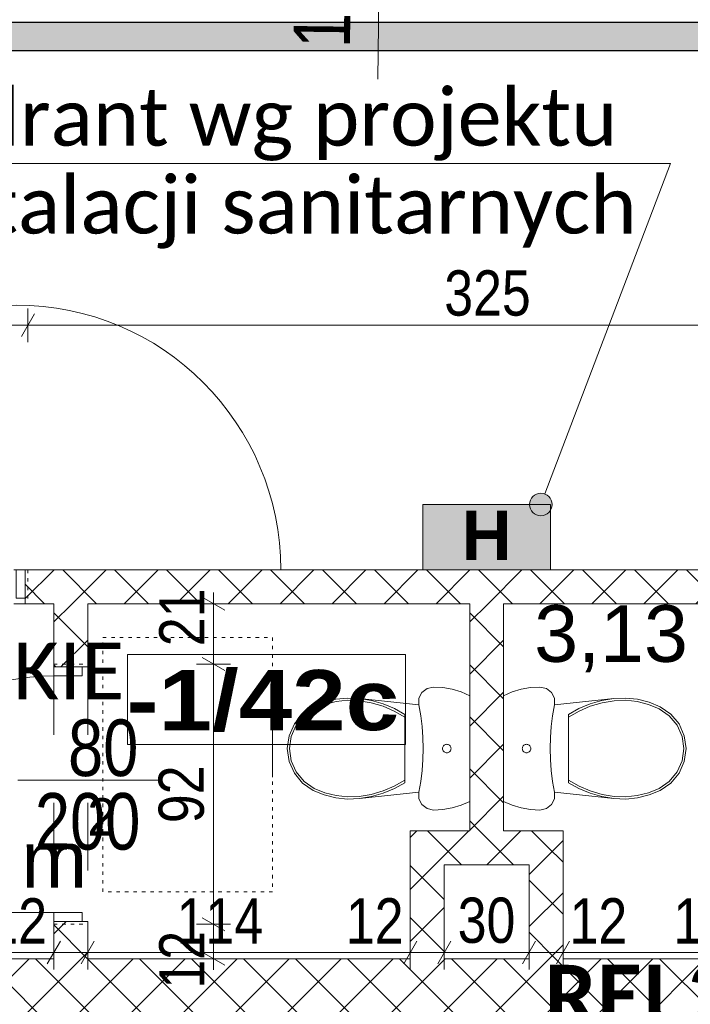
# Model space of a CAD drawing. Header units: centimetres. Extents: x 18292 to 3593338517, y 11794 to 62103.
# Tile 34 of 147: x 28341 to 28578, y 56267 to 56615. Entities that reach past the tile are written whole.
import ezdxf

# ---------------------------------------------------------------- set-up
doc = ezdxf.new("R2010")
doc.units = ezdxf.units.CM
doc.header["$MEASUREMENT"] = 0
doc.linetypes.add('Kreski-Szerokie', pattern=[3, 1.2, -1.8])
doc.linetypes.add('Przerywana', pattern=[48, 24, -24])
for name, color, linetype in [('499-Wymiary i opisy', 7, 'Continuous'), ('__PROJEKTOWANE', 7, 'Continuous'), ('MF-NR', 7, 'Continuous'), ('MF_NR', 7, 'Continuous'), ('MF_OKNA', 7, 'Continuous'), ('MF_WIDOK', 7, 'Continuous')]:
    doc.layers.add(name, color=color, linetype=linetype)
doc.styles.add('GENERATED_STYLE_1', font='txt')
doc.styles.add('GENERATED_STYLE_2', font='txt')
doc.styles.add('GENERATED_STYLE_4', font='txt')
doc.styles.add('GENERATED_STYLE_5', font='txt')
doc.styles.add('GENERATED_STYLE_6', font='txt')
doc.styles.add('GENERATED_STYLE_7', font='txt')
doc.styles.add('GENERATED_STYLE_8', font='txt')
doc.dimstyles.new('GENERATED_STYLE__1', dxfattribs={"dimtxt": 16, "dimasz": 6.08, "dimexe": 0.18, "dimexo": 0.0625, "dimgap": 0.09, "dimtad": 1, "dimtih": 1, "dimtoh": 1, "dimdec": 0, "dimzin": 0, "dimdsep": 46, "dimtxsty": 'GENERATED_STYLE_4', "dimblk": 'ARROWHEAD_2', "dimblk1": 'ARROWHEAD_2', "dimblk2": 'ARROWHEAD_2', "dimcen": 0.09, "dimse1": 1, "dimse2": 1, "dimclrd": 7, "dimclre": 7, "dimclrt": 7, "dimadec": 0, "dimazin": 0, "dimtfac": 1, "dimtdec": 4, "dimtmove": 0, "dimatfit": 3, "dimfxl": 0, "dimtolj": 1, "dimtzin": 0, "dimarcsym": 0})
doc.dimstyles.new('GENERATED_STYLE__2', dxfattribs={"dimtxt": 16, "dimasz": 6.08, "dimexe": 0.18, "dimexo": 0.0625, "dimgap": 0.09, "dimtad": 1, "dimtih": 1, "dimtoh": 1, "dimdec": 0, "dimzin": 0, "dimdsep": 46, "dimtxsty": 'GENERATED_STYLE_4', "dimblk": 'ARROWHEAD_2', "dimblk1": 'ARROWHEAD_2', "dimblk2": 'ARROWHEAD_2', "dimcen": 0.09, "dimse1": 1, "dimse2": 1, "dimclrd": 7, "dimclre": 7, "dimclrt": 7, "dimadec": 0, "dimazin": 0, "dimtfac": 1, "dimtdec": 4, "dimtmove": 2, "dimatfit": 3, "dimfxl": 0, "dimtolj": 1, "dimtzin": 0, "dimarcsym": 0})
doc.dimstyles.new('GENERATED_STYLE__3', dxfattribs={"dimtxt": 16, "dimasz": 6.08, "dimexe": 0.18, "dimexo": 0.0625, "dimgap": 0.09, "dimtad": 1, "dimdec": 0, "dimzin": 0, "dimdsep": 46, "dimtxsty": 'GENERATED_STYLE_4', "dimblk": 'ARROWHEAD_2', "dimblk1": 'ARROWHEAD_2', "dimblk2": 'ARROWHEAD_2', "dimcen": 0.09, "dimse1": 1, "dimse2": 1, "dimclrd": 7, "dimclre": 7, "dimclrt": 7, "dimadec": 0, "dimazin": 0, "dimtfac": 1, "dimtdec": 4, "dimtmove": 2, "dimatfit": 3, "dimfxl": 0, "dimtolj": 1, "dimtzin": 0, "dimarcsym": 0})
doc.dimstyles.new('GENERATED_STYLE__4', dxfattribs={"dimtxt": 16, "dimasz": 6.08, "dimexe": 0.18, "dimexo": 0.0625, "dimgap": 0.09, "dimtad": 1, "dimdec": 0, "dimzin": 0, "dimdsep": 46, "dimtxsty": 'GENERATED_STYLE_4', "dimblk": 'ARROWHEAD_2', "dimblk1": 'ARROWHEAD_2', "dimblk2": 'ARROWHEAD_2', "dimcen": 0.09, "dimse1": 1, "dimse2": 1, "dimclrd": 7, "dimclre": 7, "dimclrt": 7, "dimadec": 0, "dimazin": 0, "dimtfac": 1, "dimtdec": 4, "dimtmove": 0, "dimatfit": 3, "dimfxl": 0, "dimtolj": 1, "dimtzin": 0, "dimarcsym": 0})
doc.dimstyles.new('GENERATED_STYLE__6', dxfattribs={"dimtxt": 16, "dimasz": 6.08, "dimexe": 0.18, "dimexo": 0.0625, "dimgap": 0.09, "dimtad": 1, "dimdec": 0, "dimzin": 0, "dimdsep": 46, "dimtxsty": 'GENERATED_STYLE_1', "dimblk": 'ARROWHEAD_2', "dimblk1": 'ARROWHEAD_2', "dimblk2": 'ARROWHEAD_2', "dimcen": 0.09, "dimse1": 1, "dimse2": 1, "dimclrd": 7, "dimclre": 7, "dimclrt": 7, "dimadec": 0, "dimazin": 0, "dimtfac": 1, "dimtdec": 4, "dimtmove": 0, "dimatfit": 3, "dimfxl": 0, "dimtolj": 1, "dimtzin": 0, "dimarcsym": 0})
pattern_1 = [(45, (4868174.165, 3898003.605), (-9.192387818, 9.192387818), []), (135, (4868174.165, 3898003.605), (9.192387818, 9.192387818), [])]

# ---------------------------------------------------------------- blocks, each defined once
blk = doc.blocks.new('Drzwi metalowe 21')
at = {"layer": '__PROJEKTOWANE', "color": 150, "linetype": 'Continuous', "lineweight": 13}
for p, q in [((-50, 0), (-54.3, 0)), ((-50, 0), (-54.3, 0)), ((-50, 0), (-50, -10)), ((-50, 0), (-50, -10)), ((50, 0), (50, -10)), ((50, 0), (50, -10)), ((50, 0), (54.3, 0)), ((50, 0), (54.3, 0)), ((-50, -10), (-50, -12)), ((-50, -10), (-50, -12)), ((50, -10), (50, -12)), ((50, -10), (50, -12)), ((-50, -12), (-54.3, -12)), ((-50, -12), (-54.3, -12)), ((50, -12), (54.3, -12)), ((50, -12), (54.3, -12))]:
    blk.add_line(p, q, dxfattribs=at)
at = {"layer": '__PROJEKTOWANE', "color": 7, "linetype": 'Przerywana', "lineweight": 13}
for p, q in [((-50, 0), (50, 0)), ((-50, -12), (50, -12))]:
    blk.add_line(p, q, dxfattribs=at)
at = {"layer": '__PROJEKTOWANE', "color": 7, "linetype": 'Continuous', "lineweight": 15}
for p, q in [((-46.8, 0), (-50, 0)), ((-50, 0), (-50, -10)), ((-46.8, -10), (-46.8, 0)), ((50, 0), (46.8, 0)), ((46.8, 0), (46.8, -10)), ((50, -10), (50, 0)), ((-50, -10), (-46.8, -10)), ((46.8, -10), (50, -10))]:
    blk.add_line(p, q, dxfattribs=at)
at = {"layer": '__PROJEKTOWANE', "color": 7, "linetype": 'Continuous', "lineweight": 13}
blk.add_line((46.8, 0), (140.4, 0), dxfattribs=at)
blk.add_arc((46.8, 0), 93.6, 0, 180, dxfattribs=at)
blk = doc.blocks.new('Drzwi metalowe 21_3')
at = {"layer": '__PROJEKTOWANE', "color": 7, "linetype": 'Continuous', "lineweight": 13}
blk.add_line((41.8, 0), (41.8, 83.6), dxfattribs=at)
at = {"layer": '__PROJEKTOWANE', "color": 150, "linetype": 'Continuous', "lineweight": 13}
for p, q in [((-45, 0), (-49.3, 0)), ((-45, 0), (-49.3, 0)), ((-45, 0), (-45, -10)), ((-45, 0), (-45, -10)), ((45, 0), (45, -10)), ((45, 0), (45, -10)), ((45, 0), (49.3, 0)), ((45, 0), (49.3, 0)), ((-45, -10), (-45, -12)), ((-45, -10), (-45, -12)), ((45, -10), (45, -12)), ((45, -10), (45, -12)), ((-45, -12), (-49.3, -12)), ((-45, -12), (-49.3, -12)), ((45, -12), (49.3, -12)), ((45, -12), (49.3, -12))]:
    blk.add_line(p, q, dxfattribs=at)
at = {"layer": '__PROJEKTOWANE', "color": 7, "linetype": 'Przerywana', "lineweight": 13}
for p, q in [((-45, 0), (45, 0)), ((-45, -12), (45, -12))]:
    blk.add_line(p, q, dxfattribs=at)
at = {"layer": '__PROJEKTOWANE', "color": 7, "linetype": 'Continuous', "lineweight": 15}
for p, q in [((-41.8, 0), (-45, 0)), ((-45, 0), (-45, -10)), ((-41.8, -10), (-41.8, 0)), ((45, 0), (41.8, 0)), ((41.8, 0), (41.8, -10)), ((45, -10), (45, 0)), ((-45, -10), (-41.8, -10)), ((41.8, -10), (45, -10))]:
    blk.add_line(p, q, dxfattribs=at)
at = {"layer": '__PROJEKTOWANE', "color": 7, "linetype": 'Continuous', "lineweight": 13}
blk.add_arc((41.8, 0), 83.6, 90, 180, dxfattribs=at)
blk = doc.blocks.new('WC 1 LT 65')
at = {"layer": '__PROJEKTOWANE', "color": 5, "linetype": 'Continuous', "lineweight": 13}
for p, q in [((-18.68, 64.5), (-20.01, 61.45)), ((18.68, 64.5), (-18.68, 64.5)), ((20.01, 61.45), (18.68, 64.5)), ((-20.01, 61.45), (-20.97, 58.26)), ((20.97, 58.26), (20.01, 61.45)), ((-20.97, 58.26), (-21.55, 54.98)), ((-1.48, 56.66), (-1.5, 56.4)), ((-1.5, 56.4), (-1.48, 56.14)), ((-1.41, 56.91), (-1.48, 56.66)), ((-1.48, 56.14), (-1.41, 55.89)), ((-1.3, 57.15), (-1.41, 56.91)), ((-1.41, 55.89), (-1.3, 55.65)), ((-1.15, 57.36), (-1.3, 57.15)), ((-0.96, 57.55), (-1.15, 57.36)), ((-0.75, 57.7), (-0.96, 57.55)), ((-0.51, 57.81), (-0.75, 57.7)), ((-0.26, 57.88), (-0.51, 57.81)), ((0, 57.9), (-0.26, 57.88)), ((0.26, 57.88), (0, 57.9)), ((0.51, 57.81), (0.26, 57.88)), ((0.75, 57.7), (0.51, 57.81)), ((0.96, 57.55), (0.75, 57.7)), ((1.15, 57.36), (0.96, 57.55)), ((1.3, 57.15), (1.15, 57.36)), ((1.41, 56.91), (1.3, 57.15)), ((1.3, 55.65), (1.41, 55.89)), ((1.48, 56.66), (1.41, 56.91)), ((1.41, 55.89), (1.48, 56.14)), ((1.5, 56.4), (1.48, 56.66)), ((1.48, 56.14), (1.5, 56.4)), ((21.55, 54.98), (20.97, 58.26)), ((-21.55, 54.98), (-21.75, 51.65)), ((-1.3, 55.65), (-1.15, 55.44)), ((-1.15, 55.44), (-0.96, 55.25)), ((-0.96, 55.25), (-0.75, 55.1)), ((-0.75, 55.1), (-0.51, 54.99)), ((-0.51, 54.99), (-0.26, 54.92)), ((-0.26, 54.92), (0, 54.9)), ((0, 54.9), (0.26, 54.92)), ((0.26, 54.92), (0.51, 54.99)), ((0.51, 54.99), (0.75, 55.1)), ((0.75, 55.1), (0.96, 55.25)), ((0.96, 55.25), (1.15, 55.44)), ((1.15, 55.44), (1.3, 55.65)), ((21.75, 51.65), (21.55, 54.98)), ((-21.75, 51.65), (-21.24, 49.4)), ((-21.24, 49.4), (-19.82, 47.58)), ((19.82, 47.58), (21.24, 49.4)), ((21.24, 49.4), (21.75, 51.65)), ((-19.82, 47.58), (-17.76, 46.55)), ((-17.76, 46.55), (-15.45, 46.5)), ((-15.45, 46.5), (-17.7, 25.5)), ((-15.45, 46.5), (-11.62, 47.18)), ((-11.62, 47.18), (-7.76, 47.66)), ((-7.76, 47.66), (-3.89, 47.96)), ((-3.89, 47.96), (0, 48.05)), ((0, 48.05), (3.89, 47.96)), ((3.89, 47.96), (7.76, 47.66)), ((7.76, 47.66), (11.62, 47.18)), ((11.62, 47.18), (15.45, 46.5)), ((15.45, 46.5), (17.76, 46.55)), ((17.7, 25.5), (15.45, 46.5)), ((17.76, 46.55), (19.82, 47.58)), ((-12.07, 41.6), (-14.16, 37.85)), ((-11.12, 41.6), (-13.28, 37.84)), ((12.07, 41.6), (-12.07, 41.6)), ((13.28, 37.84), (11.12, 41.6)), ((14.16, 37.85), (12.07, 41.6)), ((-14.16, 37.85), (-15.81, 33.88)), ((-13.28, 37.84), (-14.98, 33.85)), ((14.98, 33.85), (13.28, 37.84)), ((15.81, 33.88), (14.16, 37.85)), ((-15.81, 33.88), (-17, 29.74)), ((-14.98, 33.85), (-16.19, 29.69)), ((16.19, 29.69), (14.98, 33.85)), ((17, 29.74), (15.81, 33.88)), ((-17, 29.74), (-17.7, 25.5)), ((-16.19, 29.69), (-16.91, 25.42)), ((16.91, 25.42), (16.19, 29.69)), ((17.7, 25.5), (17, 29.74)), ((-17.7, 25.5), (-17.85, 21.3)), ((-16.91, 25.42), (-17.06, 21.33)), ((17.06, 21.33), (16.91, 25.42)), ((17.85, 21.3), (17.7, 25.5)), ((-17.85, 21.3), (-17.41, 17.13)), ((-17.06, 21.33), (-16.62, 17.27)), ((16.62, 17.27), (17.06, 21.33)), ((17.41, 17.13), (17.85, 21.3)), ((-17.41, 17.13), (-16.38, 13.06)), ((-16.62, 17.27), (-15.62, 13.3)), ((15.62, 13.3), (16.62, 17.27)), ((16.38, 13.06), (17.41, 17.13)), ((-16.38, 13.06), (-14.78, 9.17)), ((-15.62, 13.3), (-14.07, 9.52)), ((14.07, 9.52), (15.62, 13.3)), ((14.78, 9.17), (16.38, 13.06)), ((-14.78, 9.17), (-12.21, 5.4)), ((-14.07, 9.52), (-11.62, 5.93)), ((11.62, 5.93), (14.07, 9.52)), ((12.21, 5.4), (14.78, 9.17)), ((-12.21, 5.4), (-8.7, 2.48)), ((-11.62, 5.93), (-8.28, 3.15)), ((8.28, 3.15), (11.62, 5.93)), ((8.7, 2.48), (12.21, 5.4)), ((-8.7, 2.48), (-4.52, 0.63)), ((-8.28, 3.15), (-4.3, 1.4)), ((-4.52, 0.63), (0, 0)), ((-4.3, 1.4), (0, 0.8)), ((0, 0.8), (4.3, 1.4)), ((0, 0), (4.52, 0.63)), ((4.3, 1.4), (8.28, 3.15)), ((4.52, 0.63), (8.7, 2.48))]:
    blk.add_line(p, q, dxfattribs=at)
blk = doc.blocks.new('*D122', base_point=(4868174.17, 3898003.61))
at = {"layer": '499-Wymiary i opisy', "color": 7, "linetype": 'Continuous', "lineweight": 13}
for p, q in [((28241.67, 56500.91), (28241.67, 56512.91)), ((28343.67, 56500.91), (28343.67, 56512.91)), ((28243.98, 56510.91), (28239.36, 56502.91)), ((28345.98, 56510.91), (28341.36, 56502.91)), ((28241.67, 56506.91), (28343.67, 56506.91))]:
    blk.add_line(p, q, dxfattribs=at)
at = {"layer": '499-Wymiary i opisy', "color": 7, "lineweight": 13, "insert": (28277.31, 56510.11), "char_height": 16, "attachment_point": 7, "style": 'GENERATED_STYLE_4'}
blk.add_mtext('\\A1;{\\pql;\\fArial Narrow|b0|i0|c238|p34;102}', dxfattribs=at)
blk = doc.blocks.new('ARROWHEAD_2')
at = {"color": 0, "linetype": 'Continuous', "lineweight": 0}
for p, q in [((-0.378, -0.655), (0.378, 0.655)), ((0, 0), (-1, 0))]:
    blk.add_line(p, q, dxfattribs=at)
blk = doc.blocks.new('*D123', base_point=(4868174.17, 3898003.61))
at = {"layer": '499-Wymiary i opisy', "color": 7, "linetype": 'Continuous', "lineweight": 13}
for p, q in [((28343.67, 56500.91), (28343.67, 56512.91)), ((28668.82, 56500.91), (28668.82, 56512.91)), ((28345.98, 56510.91), (28341.36, 56502.91)), ((28671.13, 56510.91), (28666.51, 56502.91)), ((28343.67, 56506.91), (28668.82, 56506.91))]:
    blk.add_line(p, q, dxfattribs=at)
at = {"layer": '499-Wymiary i opisy', "color": 7, "lineweight": 13, "insert": (28490.89, 56510.11), "char_height": 16, "attachment_point": 7, "style": 'GENERATED_STYLE_4'}
blk.add_mtext('\\A1;{\\pql;\\fArial Narrow|b0|i0|c238|p34;325}', dxfattribs=at)
blk = doc.blocks.new('*D126', base_point=(4868174.17, 3898003.61))
at = {"layer": '499-Wymiary i opisy', "color": 7, "linetype": 'Continuous', "lineweight": 13}
for p, q in [((31249.77, 59744.18), (31241.77, 59748.8)), ((31245.77, 59746.49), (31245.77, 59750.41)), ((31251.77, 59746.49), (31239.77, 59746.49)), ((31245.77, 52927.49), (31245.77, 59746.49)), ((31241.77, 52929.8), (31249.77, 52925.18)), ((31251.77, 52927.49), (31239.77, 52927.49)), ((31245.77, 52923.58), (31245.77, 52927.49))]:
    blk.add_line(p, q, dxfattribs=at)
at = {"layer": '499-Wymiary i opisy', "color": 7, "lineweight": 13, "insert": (31242.57, 56311.39), "char_height": 16, "attachment_point": 7, "rotation": 90, "style": 'GENERATED_STYLE_1'}
blk.add_mtext('\\A1;{\\pql;\\fArial Narrow|b1|i0|c238|p34;6\xa0819}', dxfattribs=at)
blk = doc.blocks.new('*D185', base_point=(4868174.17, 3898003.61))
at = {"layer": '499-Wymiary i opisy', "color": 7, "linetype": 'Continuous', "lineweight": 13}
for p, q in [((28405.28, 56297.44), (28413.28, 56292.82)), ((28415.28, 56295.13), (28403.28, 56295.13)), ((28409.28, 56282.99), (28409.28, 56295.13)), ((28405.28, 56285.3), (28413.28, 56280.68)), ((28415.28, 56282.99), (28403.28, 56282.99)), ((28409.28, 56279.08), (28409.28, 56282.99))]:
    blk.add_line(p, q, dxfattribs=at)
at = {"layer": '499-Wymiary i opisy', "color": 7, "lineweight": 13, "insert": (28406.08, 56272.41), "char_height": 16, "attachment_point": 7, "rotation": 90, "style": 'GENERATED_STYLE_4'}
blk.add_mtext('\\A1;{\\pql;\\fArial Narrow|b0|i0|c238|p34;12}', dxfattribs=at)
blk = doc.blocks.new('*D186', base_point=(4868174.17, 3898003.61))
at = {"layer": '499-Wymiary i opisy', "color": 7, "linetype": 'Continuous', "lineweight": 13}
for p, q in [((28415.28, 56387.13), (28403.28, 56387.13)), ((28405.28, 56389.44), (28413.28, 56384.82)), ((28409.28, 56295.13), (28409.28, 56387.13)), ((28405.28, 56297.44), (28413.28, 56292.82)), ((28415.28, 56295.13), (28403.28, 56295.13))]:
    blk.add_line(p, q, dxfattribs=at)
at = {"layer": '499-Wymiary i opisy', "color": 7, "lineweight": 13, "insert": (28406.08, 56330.89), "char_height": 16, "attachment_point": 7, "rotation": 90, "style": 'GENERATED_STYLE_4'}
blk.add_mtext('\\A1;{\\pql;\\fArial Narrow|b0|i0|c238|p34;92}', dxfattribs=at)
blk = doc.blocks.new('*D187', base_point=(4868174.17, 3898003.61))
at = {"layer": '499-Wymiary i opisy', "color": 7, "linetype": 'Continuous', "lineweight": 13}
for p, q in [((28413.28, 56406.18), (28405.28, 56410.8)), ((28409.28, 56408.49), (28409.28, 56412.41)), ((28415.28, 56408.49), (28403.28, 56408.49)), ((28409.28, 56387.13), (28409.28, 56408.49)), ((28415.28, 56387.13), (28403.28, 56387.13)), ((28405.28, 56389.44), (28413.28, 56384.82))]:
    blk.add_line(p, q, dxfattribs=at)
at = {"layer": '499-Wymiary i opisy', "color": 7, "lineweight": 13, "insert": (28406.08, 56393.48), "char_height": 16, "attachment_point": 7, "rotation": 90, "style": 'GENERATED_STYLE_4'}
blk.add_mtext('\\A1;{\\pql;\\fArial Narrow|b0|i0|c238|p34;21}', dxfattribs=at)
blk = doc.blocks.new('*D192', base_point=(4868174.17, 3898003.61))
at = {"layer": '499-Wymiary i opisy', "color": 7, "linetype": 'Continuous', "lineweight": 13}
for p, q in [((28220.19, 56289.15), (28215.57, 56281.15)), ((28217.88, 56279.15), (28217.88, 56291.15)), ((28355.12, 56289.15), (28350.5, 56281.15)), ((28352.81, 56279.15), (28352.81, 56291.15)), ((28213.97, 56285.15), (28217.88, 56285.15)), ((28217.88, 56285.15), (28352.81, 56285.15))]:
    blk.add_line(p, q, dxfattribs=at)
at = {"layer": '499-Wymiary i opisy', "color": 7, "lineweight": 13, "char_height": 16, "attachment_point": 7, "style": 'GENERATED_STYLE_4'}
for s, insert in [('\\A1;{\\pql;\\fArial Narrow|b0|i0|c238|p34;135}', (28259.75, 56288.35)), ('\\A1;{\\pql;\\fArial Narrow|b0|i0|c238|p34;12}', (28330.02, 56288.35))]:
    blk.add_mtext(s, dxfattribs=dict(at, insert=insert))
blk = doc.blocks.new('*D193', base_point=(4868174.17, 3898003.61))
at = {"layer": '499-Wymiary i opisy', "color": 7, "linetype": 'Continuous', "lineweight": 13}
for p, q in [((28355.12, 56289.15), (28350.5, 56281.15)), ((28352.81, 56279.15), (28352.81, 56291.15)), ((28367.12, 56289.15), (28362.5, 56281.15)), ((28364.81, 56279.15), (28364.81, 56291.15)), ((28352.81, 56285.15), (28364.81, 56285.15))]:
    blk.add_line(p, q, dxfattribs=at)
blk = doc.blocks.new('*D194', base_point=(4868174.17, 3898003.61))
at = {"layer": '499-Wymiary i opisy', "color": 7, "linetype": 'Continuous', "lineweight": 13}
for p, q in [((28367.12, 56289.15), (28362.5, 56281.15)), ((28364.81, 56279.15), (28364.81, 56291.15)), ((28481.19, 56289.15), (28476.57, 56281.15)), ((28478.88, 56279.15), (28478.88, 56291.15)), ((28364.81, 56285.15), (28478.88, 56285.15))]:
    blk.add_line(p, q, dxfattribs=at)
at = {"layer": '499-Wymiary i opisy', "color": 7, "lineweight": 13, "char_height": 16, "attachment_point": 7, "style": 'GENERATED_STYLE_4'}
for s, insert in [('\\A1;{\\pql;\\fArial Narrow|b0|i0|c238|p34;114}', (28396.25, 56288.35)), ('\\A1;{\\pql;\\fArial Narrow|b0|i0|c238|p34;12}', (28456.09, 56288.35))]:
    blk.add_mtext(s, dxfattribs=dict(at, insert=insert))
blk = doc.blocks.new('*D195', base_point=(4868174.17, 3898003.61))
at = {"layer": '499-Wymiary i opisy', "color": 7, "linetype": 'Continuous', "lineweight": 13}
for p, q in [((28481.19, 56289.15), (28476.57, 56281.15)), ((28478.88, 56279.15), (28478.88, 56291.15)), ((28493.19, 56289.15), (28488.57, 56281.15)), ((28490.88, 56279.15), (28490.88, 56291.15)), ((28478.88, 56285.15), (28490.88, 56285.15))]:
    blk.add_line(p, q, dxfattribs=at)
blk = doc.blocks.new('*D196', base_point=(4868174.17, 3898003.61))
at = {"layer": '499-Wymiary i opisy', "color": 7, "linetype": 'Continuous', "lineweight": 13}
for p, q in [((28493.19, 56289.15), (28488.57, 56281.15)), ((28490.88, 56279.15), (28490.88, 56291.15)), ((28523.19, 56289.15), (28518.57, 56281.15)), ((28520.88, 56279.15), (28520.88, 56291.15)), ((28490.88, 56285.15), (28520.88, 56285.15))]:
    blk.add_line(p, q, dxfattribs=at)
at = {"layer": '499-Wymiary i opisy', "color": 7, "lineweight": 13, "insert": (28495.64, 56288.35), "char_height": 16, "attachment_point": 7, "style": 'GENERATED_STYLE_4'}
blk.add_mtext('\\A1;{\\pql;\\fArial Narrow|b0|i0|c238|p34;30}', dxfattribs=at)
blk = doc.blocks.new('*D197', base_point=(4868174.17, 3898003.61))
at = {"layer": '499-Wymiary i opisy', "color": 7, "linetype": 'Continuous', "lineweight": 13}
for p, q in [((28523.19, 56289.15), (28518.57, 56281.15)), ((28520.88, 56279.15), (28520.88, 56291.15)), ((28520.88, 56285.15), (28532.88, 56285.15))]:
    blk.add_line(p, q, dxfattribs=at)
blk = doc.blocks.new('*D198', base_point=(4868174.17, 3898003.61))
at = {"layer": '499-Wymiary i opisy', "color": 7, "linetype": 'Continuous', "lineweight": 13}
for p, q in [((28523.19, 56289.15), (28518.57, 56281.15)), ((28535.19, 56289.15), (28530.57, 56281.15)), ((28532.88, 56279.15), (28532.88, 56291.15)), ((28520.88, 56285.15), (28532.88, 56285.15))]:
    blk.add_line(p, q, dxfattribs=at)
blk = doc.blocks.new('*D199', base_point=(4868174.17, 3898003.61))
at = {"layer": '499-Wymiary i opisy', "color": 7, "linetype": 'Continuous', "lineweight": 13}
for p, q in [((28535.19, 56289.15), (28530.57, 56281.15)), ((28649.26, 56289.15), (28644.64, 56281.15)), ((28646.95, 56279.15), (28646.95, 56291.15)), ((28532.88, 56285.15), (28646.95, 56285.15))]:
    blk.add_line(p, q, dxfattribs=at)
at = {"layer": '499-Wymiary i opisy', "color": 7, "lineweight": 13, "char_height": 16, "attachment_point": 7, "style": 'GENERATED_STYLE_4'}
for s, insert in [('\\A1;{\\pql;\\fArial Narrow|b0|i0|c238|p34;12}', (28535.19, 56288.35)), ('\\A1;{\\pql;\\fArial Narrow|b0|i0|c238|p34;114}', (28571.94, 56288.35))]:
    blk.add_mtext(s, dxfattribs=dict(at, insert=insert))

msp = doc.modelspace()

# ---------------------------------------------------------------- hatches: boundary and pattern name
at = {"layer": '__PROJEKTOWANE', "linetype": 'Continuous', "lineweight": 25}
h = msp.add_hatch(color=230, dxfattribs=at)
h.paths.add_polyline_path([(27914.85, 56613.92), (27914.85, 54825.65), (28391.41, 54825.65), (28391.41, 54038.82), (28822.34, 54038.82), (28822.34, 53475.15), (29471.71, 53475.15), (29471.71, 54038.82), (29811.8, 54038.82), (29811.8, 54541.02), (30104, 54541.02), (30104, 55897.12), (28839.09, 55897.12), (28839.09, 56613.92)])
h.paths.add_polyline_path([(28832.34, 53485.15), (28832.34, 54048.82), (28401.41, 54048.82), (28401.41, 54835.65), (27924.85, 54835.65), (27924.85, 56603.92), (28829.09, 56603.92), (28829.09, 55887.12), (30094, 55887.12), (30094, 54551.02), (29801.8, 54551.02), (29801.8, 54048.82), (29461.71, 54048.82), (29461.71, 53485.15)], flags=0)
at = {"layer": '__PROJEKTOWANE', "linetype": 'Continuous', "lineweight": 13}
msp.add_hatch(color=150, dxfattribs=at).paths.add_polyline_path([(28521.01, 56443.56), (28521.31, 56442.03), (28522.18, 56440.73), (28523.48, 56439.87), (28525.01, 56439.56), (28526.54, 56439.87), (28527.84, 56440.73), (28528.7, 56442.03), (28529.01, 56443.56), (28528.7, 56445.09), (28527.84, 56446.39), (28526.54, 56447.26), (28525.01, 56447.56), (28523.48, 56447.26), (28522.18, 56446.39), (28521.31, 56445.09)])
at = {"layer": '__PROJEKTOWANE', "linetype": 'Continuous', "lineweight": 0, "true_color": 0x3f0000}
msp.add_hatch(color=18, dxfattribs=at).paths.add_polyline_path([(28483.25, 56443.56), (28528.51, 56443.56), (28528.51, 56420.49), (28483.25, 56420.49)])
at = {"layer": '__PROJEKTOWANE', "linetype": 'Continuous', "lineweight": 0, "true_color": 0x000000}
h = msp.add_hatch(dxfattribs=at)
h.set_pattern_fill('Concrete_Block_000a', color=18, style=0, pattern_type=2)
h.set_pattern_definition(pattern_1)
h.paths.add_polyline_path([(28342.67, 56420.49), (28342.67, 56408.49), (28669.82, 56408.49), (28669.82, 56420.49)])
h = msp.add_hatch(dxfattribs=at)
h.set_pattern_fill('Concrete_Block_000a', color=18, style=0, pattern_type=2)
h.set_pattern_definition(pattern_1)
h.paths.add_polyline_path([(28352.81, 56386.13), (28364.81, 56386.13), (28364.81, 56408.49), (28352.81, 56408.49)])
h = msp.add_hatch(dxfattribs=at)
h.set_pattern_fill('Concrete_Block_000a', color=18, style=0, pattern_type=2)
h.set_pattern_definition(pattern_1)
h.paths.add_polyline_path([(28511.88, 56328.21), (28511.88, 56408.49), (28499.88, 56408.49), (28499.88, 56328.21)])
h = msp.add_hatch(dxfattribs=at)
h.set_pattern_fill('Concrete_Block_000a', color=18, style=0, pattern_type=2)
h.set_pattern_definition(pattern_1)
h.paths.add_polyline_path([(28490.88, 56316.21), (28520.88, 56316.21), (28532.88, 56328.21), (28478.88, 56328.21)])
h = msp.add_hatch(dxfattribs=at)
h.set_pattern_fill('Concrete_Block_000a', color=18, style=0, pattern_type=2)
h.set_pattern_definition(pattern_1)
h.paths.add_polyline_path([(28490.88, 56282.99), (28490.88, 56316.21), (28478.88, 56328.21), (28478.88, 56282.99)])
h = msp.add_hatch(dxfattribs=at)
h.set_pattern_fill('Concrete_Block_000a', color=18, style=0, pattern_type=2)
h.set_pattern_definition(pattern_1)
h.paths.add_polyline_path([(28532.88, 56282.99), (28532.88, 56328.21), (28520.88, 56316.21), (28520.88, 56282.99)])
h = msp.add_hatch(dxfattribs=at)
h.set_pattern_fill('Concrete_Block_000a', color=18, style=0, pattern_type=2)
h.set_pattern_definition(pattern_1)
h.paths.add_polyline_path([(28352.81, 56282.99), (28364.81, 56282.99), (28364.81, 56296.13), (28352.81, 56296.13)])
h = msp.add_hatch(dxfattribs=at)
h.set_pattern_fill('Concrete_Block_000a', color=18, style=0, pattern_type=2)
h.set_pattern_definition(pattern_1)
h.paths.add_polyline_path([(28217.88, 56258.99), (28793.88, 56258.99), (28793.88, 56282.99), (28217.88, 56282.99)])

# ---------------------------------------------------------------- linework, layer by layer
at = {"layer": '__PROJEKTOWANE', "color": 150, "linetype": 'Continuous', "lineweight": 13}
for p, q in [((28570.95, 56564.16), (28296.48, 56564.16)), ((28570.95, 56564.16), (28526.43, 56447.3)), ((28342.67, 56420.49), (28346.97, 56420.49)), ((28342.67, 56420.49), (28342.67, 56410.49)), ((28342.67, 56410.49), (28342.67, 56408.49)), ((28342.67, 56408.49), (28346.97, 56408.49)), ((28352.81, 56386.13), (28352.81, 56390.43)), ((28364.81, 56386.13), (28364.81, 56390.43)), ((28352.81, 56386.13), (28362.81, 56386.13)), ((28362.81, 56386.13), (28364.81, 56386.13)), ((28352.81, 56296.13), (28352.81, 56291.83)), ((28352.81, 56296.13), (28362.81, 56296.13)), ((28362.81, 56296.13), (28364.81, 56296.13)), ((28364.81, 56296.13), (28364.81, 56291.83))]:
    msp.add_line(p, q, dxfattribs=at)
at = {"layer": '__PROJEKTOWANE', "color": 230, "linetype": 'Continuous', "lineweight": 25, "flags": 128}
for points in [[(28822.34, 53475.15), (29471.71, 53475.15), (29471.71, 54038.82), (29811.8, 54038.82), (29811.8, 54541.02), (30104, 54541.02), (30104, 55897.12), (28839.09, 55897.12), (28839.09, 56613.92), (27914.88, 56613.92), (27914.88, 54825.65), (28391.41, 54825.65), (28391.41, 54038.82), (28822.34, 54038.82)], [(28832.34, 53485.15), (29461.71, 53485.15), (29461.71, 54048.82), (29801.8, 54048.82), (29801.8, 54551.02), (30094, 54551.02), (30094, 55887.12), (28829.09, 55887.12), (28829.09, 56603.92), (27924.85, 56603.92), (27924.85, 54835.65), (28401.41, 54835.65), (28401.41, 54048.82), (28832.34, 54048.82)]]:
    msp.add_lwpolyline(points, close=True, dxfattribs=at)
at = {"layer": '__PROJEKTOWANE', "color": 1, "linetype": 'Continuous', "lineweight": 13, "flags": 128}
msp.add_lwpolyline([(28483.25, 56443.56), (28528.51, 56443.56), (28528.51, 56420.49), (28483.25, 56420.49)], close=True, dxfattribs=at)
at = {"layer": '__PROJEKTOWANE', "color": 150, "linetype": 'Continuous', "lineweight": 13, "flags": 128}
for points in [[(28669.82, 56420.49), (28342.67, 56420.49)], [(28342.67, 56408.49), (28352.81, 56408.49)], [(28352.81, 56408.49), (28352.81, 56386.13)], [(28364.81, 56408.49), (28499.88, 56408.49)], [(28364.81, 56386.13), (28364.81, 56408.49)], [(28499.88, 56408.49), (28499.88, 56328.21)], [(28511.88, 56408.49), (28646.95, 56408.49)], [(28511.88, 56328.21), (28511.88, 56408.49)], [(28499.88, 56328.21), (28478.88, 56328.21)], [(28478.88, 56328.21), (28478.88, 56282.99)], [(28532.88, 56328.21), (28511.88, 56328.21)], [(28532.88, 56282.99), (28532.88, 56328.21)], [(28490.88, 56316.21), (28520.88, 56316.21)], [(28490.88, 56282.99), (28490.88, 56316.21)], [(28520.88, 56316.21), (28520.88, 56282.99)], [(28352.81, 56296.13), (28352.81, 56282.99)], [(28364.81, 56282.99), (28364.81, 56296.13)], [(28352.81, 56282.99), (28217.88, 56282.99)], [(28478.88, 56282.99), (28364.81, 56282.99)], [(28520.88, 56282.99), (28490.88, 56282.99)], [(28646.95, 56282.99), (28532.88, 56282.99)]]:
    msp.add_lwpolyline(points, dxfattribs=at)
at = {"layer": '__PROJEKTOWANE', "color": 7, "linetype": 'Kreski-Szerokie', "lineweight": 13, "flags": 128}
for points in [[(28343.67, 56420.49), (28343.67, 56408.49)], [(28352.81, 56387.13), (28364.81, 56387.13)], [(28352.81, 56295.13), (28364.81, 56295.13)]]:
    msp.add_lwpolyline(points, dxfattribs=at)
msp.add_lwpolyline([(28370.17, 56306.59), (28370.17, 56396.59), (28430.17, 56396.59), (28430.17, 56306.59)], close=True, dxfattribs=at)
at = {"layer": '__PROJEKTOWANE', "color": 150, "linetype": 'Continuous', "lineweight": 13}
msp.add_circle((28525.01, 56443.56), 4, dxfattribs=at)
at = {"layer": 'MF-NR', "color": 7, "linetype": 'Continuous', "lineweight": 13}
msp.add_line((28430.17, 56379.05), (28430.17, 56347.16), dxfattribs=at)
at = {"layer": 'MF_OKNA', "color": 7, "linetype": 'Continuous', "lineweight": 13}
for p, q in [((28468.76, 56699.78), (28467.39, 56593.98)), ((28340.1, 56346.13), (28390.35, 56346.13))]:
    msp.add_line(p, q, dxfattribs=at)
at = {"layer": 'MF_WIDOK', "color": 5, "linetype": 'Continuous', "lineweight": 15, "flags": 128}
msp.add_lwpolyline([(28378.82, 56390.54), (28477.16, 56390.54), (28477.16, 56358.65), (28378.82, 56358.65)], close=True, dxfattribs=at)

# ---------------------------------------------------------------- block references
at = {"layer": '__PROJEKTOWANE', "color": 5, "linetype": 'Continuous', "lineweight": 13, "zscale": 100}
msp.add_blockref('Drzwi metalowe 21', (28292.67, 56420.49), dxfattribs=at)
at = {"layer": '__PROJEKTOWANE', "color": 5, "linetype": 'Continuous', "lineweight": 13, "xscale": -1, "zscale": 100, "rotation": 90}
for name, p in [('Drzwi metalowe 21_3', (28352.81, 56341.13)), ('WC 1 LT 65', (28576.38, 56357.27))]:
    msp.add_blockref(name, p, dxfattribs=at)
at = {"layer": '__PROJEKTOWANE', "color": 5, "linetype": 'Continuous', "lineweight": 13, "zscale": 100, "rotation": 270}
msp.add_blockref('WC 1 LT 65', (28435.38, 56357.27), dxfattribs=at)

# ---------------------------------------------------------------- texts
at = {"layer": '__PROJEKTOWANE', "color": 150, "linetype": 'Continuous', "lineweight": 13, "insert": (28293.95, 56534.01), "char_height": 20, "attachment_point": 7, "line_spacing_factor": 0.931279, "style": 'GENERATED_STYLE_7'}
msp.add_mtext('\\A1;{\\pql;\\fCalibri Light|b0|i0|c238|p34;hydrant wg projektu \\P\\pql;\\fCalibri Light|b0|i0|c238|p34;instalacji sanitarnych}', dxfattribs=at)
at = {"layer": '__PROJEKTOWANE', "color": 7, "linetype": 'Continuous', "lineweight": 13, "insert": (28505.88, 56432.63), "char_height": 17.5, "attachment_point": 5, "style": 'GENERATED_STYLE_6'}
msp.add_mtext('\\A1;{\\pqc;\\fArial|b1|i0|c238|p38;H}', dxfattribs=at)
at = {"layer": '__PROJEKTOWANE', "color": 150, "lineweight": 13, "char_height": 20, "attachment_point": 7, "style": 'GENERATED_STYLE_2'}
for s, insert in [('{\\fArial|b0|i0|c238|p38;3,13 m{\\H0.66x;\\S2^  ;}}', (28522.68, 56384.21)), ('{\\fArial|b0|i0|c238|p38;3,40 m{\\H0.66x;\\S2^  ;}}', (28279.21, 56304.33))]:
    msp.add_mtext(s, dxfattribs=dict(at, insert=insert))
at = {"layer": '__PROJEKTOWANE', "color": 150, "linetype": 'Continuous', "lineweight": 13, "insert": (28201.8, 56374.48), "char_height": 20, "attachment_point": 7, "style": 'GENERATED_STYLE_7'}
msp.add_mtext('\\A1;{\\pql;\\fCalibri Light|b0|i0|c238|p34;WC  DAMSKIE}', dxfattribs=at)
at = {"layer": '__PROJEKTOWANE', "color": 1, "linetype": 'Continuous', "lineweight": 13, "insert": (28526.41, 56259.33), "char_height": 21.2625, "attachment_point": 7, "style": 'GENERATED_STYLE_8'}
msp.add_mtext('\\A1;{\\pql;\\fCalibri Light|b1|i0|c238|p34;REI 240}', dxfattribs=at)
at = {"layer": 'MF_NR', "color": 7, "linetype": 'Continuous', "lineweight": 13, "insert": (28378.53, 56363.15), "char_height": 21.2625, "attachment_point": 7, "style": 'GENERATED_STYLE_5'}
msp.add_mtext('\\A1;{\\pql;\\fArial Black|b0|i0|c238|p38;-1/42c}', dxfattribs=at)
at = {"layer": 'MF_OKNA', "color": 7, "linetype": 'Continuous', "lineweight": 13, "insert": (28450.53, 56604.97), "char_height": 20, "attachment_point": 4, "rotation": 89.2577, "style": 'GENERATED_STYLE_2'}
msp.add_mtext('\\A1;{\\W0.800000x;\\pql;\\fArial|b0|i0|c238|p38;140(100+40)}', dxfattribs=at)
at = {"layer": 'MF_OKNA', "color": 7, "linetype": 'Continuous', "lineweight": 13, "char_height": 20, "attachment_point": 4, "style": 'GENERATED_STYLE_2'}
for s, insert in [('\\A1;{\\W0.800000x;\\pql;\\fArial|b0|i0|c238|p38;80}', (28357.83, 56357.41)), ('\\A1;{\\W0.800000x;\\pql;\\fArial|b0|i0|c238|p38;200}', (28346.12, 56331.4))]:
    msp.add_mtext(s, dxfattribs=dict(at, insert=insert))

# ---------------------------------------------------------------- dimensions: what is measured, and where the dimension line sits
at = {"layer": '499-Wymiary i opisy', "color": 7, "linetype": 'Continuous', "lineweight": 13}
for base, p1, p2, dimstyle, picture, middle in [((31245.77, 59746.49), (24264.88, 52927.49), (25791.88, 59746.49), 'GENERATED_STYLE__6', '*D126', (31234.57, 56338.88)), ((28409.28, 56408.49), (28364.81, 56387.13), (28364.81, 56408.49), 'GENERATED_STYLE__3', '*D187', (28398.08, 56405.68)), ((28409.28, 56387.13), (28364.81, 56295.13), (28364.81, 56387.13), 'GENERATED_STYLE__4', '*D186', (28398.08, 56343.09)), ((28409.28, 56295.13), (28364.81, 56282.99), (28364.81, 56295.13), 'GENERATED_STYLE__3', '*D185', (28398.08, 56284.6))]:
    dim = msp.add_linear_dim(base=base, p1=p1, p2=p2, angle=90, dimstyle=dimstyle, dxfattribs=at)
    dim.commit()
    dim.dimension.update_dxf_attribs({"geometry": picture, "text_midpoint": middle, "dimtype": 160, "text_rotation": 90})
for base, p1, p2, dimstyle, picture, middle in [((28343.67, 56506.91), (28241.67, 56420.49), (28343.67, 56420.49), 'GENERATED_STYLE__1', '*D122', (28295.61, 56518.11)), ((28668.82, 56506.91), (28343.67, 56420.49), (28668.82, 56420.49), 'GENERATED_STYLE__1', '*D123', (28509.18, 56518.11)), ((28352.81, 56285.15), (28217.88, 56282.99), (28352.81, 56282.99), 'GENERATED_STYLE__1', '*D192', (28278.04, 56296.35)), ((28478.88, 56285.15), (28364.81, 56282.99), (28478.88, 56282.99), 'GENERATED_STYLE__1', '*D194', (28414.54, 56296.35)), ((28520.88, 56285.15), (28490.88, 56282.99), (28520.88, 56282.99), 'GENERATED_STYLE__1', '*D196', (28507.84, 56296.35)), ((28646.95, 56285.15), (28532.88, 56296.6), (28646.95, 56282.99), 'GENERATED_STYLE__2', '*D199', (28590.23, 56296.35)), ((28364.81, 56285.15), (28352.81, 56282.99), (28364.81, 56282.99), 'GENERATED_STYLE__1', '*D193', (28342.22, 56296.35)), ((28490.88, 56285.15), (28478.88, 56282.99), (28490.88, 56282.99), 'GENERATED_STYLE__1', '*D195', (28468.28, 56296.35)), ((28520.87933223, 56285.14753919), (28520.87933223, 56282.99378463), (28520.87933223, 56296.60149307), 'GENERATED_STYLE__1', '*D197', (28521.85814826, 56296.34753924)), ((28532.88, 56285.15), (28520.88, 56296.6), (28532.88, 56296.6), 'GENERATED_STYLE__1', '*D198', (28547.39, 56296.35))]:
    dim = msp.add_linear_dim(base=base, p1=p1, p2=p2, dimstyle=dimstyle, dxfattribs=at)
    dim.commit()
    dim.dimension.update_dxf_attribs({"geometry": picture, "text_midpoint": middle, "dimtype": 160})

doc.saveas('drawing.dxf')
